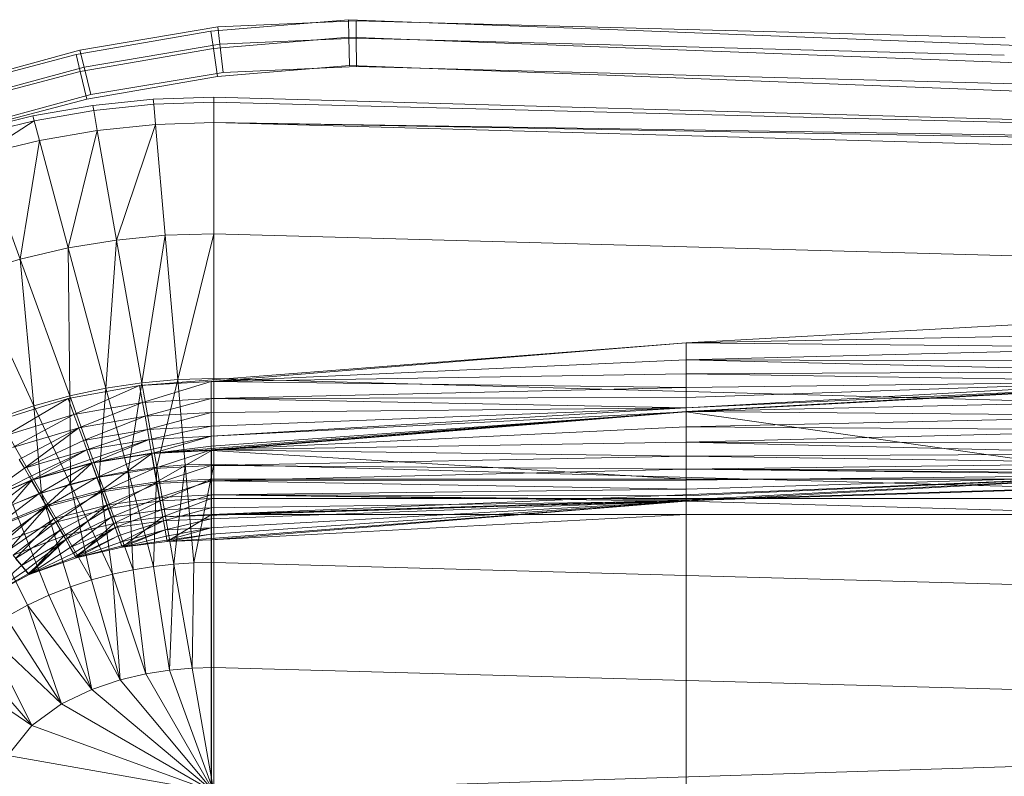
# Model space of a CAD drawing. Header units: metres. Extents: x 391.1 to 427.5, y 12.8 to 28.4.
# Tile 114 of 149: x 406.619 to 406.857, y 26.456 to 26.639. Entities that reach past the tile are written whole.
import ezdxf

# ---------------------------------------------------------------- set-up
doc = ezdxf.new("R2010")
doc.units = ezdxf.units.M
doc.layers.add('A-DETL-____-MBND', color=7, linetype='Continuous', lineweight=18)

# ---------------------------------------------------------------- blocks, each defined once
blk = doc.blocks.new('Family - Inodor PA-152140-03_TEL_P0A')
at = {"layer": 'A-DETL-____-MBND', "color": 253, "true_color": 0xaaaaaa}
for p, q in [((0.2158, 0.38396), (0.24905, 0.38674)), ((0.2158, 0.38396), (0.24905, 0.38674)), ((0.25093, 0.38648), (0.21744, 0.38501)), ((0.25093, 0.38648), (0.21744, 0.38501)), ((0.24905, 0.38674), (0.24916, 0.38251)), ((0.24916, 0.38251), (0.24905, 0.38674)), ((0.24905, 0.38674), (0.31422, 0.38426)), ((0.24905, 0.38674), (0.31422, 0.38426)), ((0.40793, 0.38234), (0.25093, 0.38648)), ((0.25093, 0.38648), (0.25097, 0.38225)), ((0.40793, 0.38234), (0.25093, 0.38648)), ((0.25097, 0.38225), (0.25093, 0.38648)), ((0.18317, 0.37834), (0.2158, 0.38396)), ((0.18317, 0.37834), (0.2158, 0.38396)), ((0.21744, 0.38501), (0.18411, 0.3794)), ((0.21744, 0.38501), (0.18411, 0.3794)), ((0.2158, 0.38396), (0.2164, 0.37977)), ((0.2164, 0.37977), (0.2158, 0.38396)), ((0.21744, 0.38501), (0.21793, 0.3808)), ((0.21793, 0.3808), (0.21744, 0.38501)), ((0.31422, 0.38426), (0.50472, 0.37687)), ((0.31422, 0.38426), (0.50472, 0.37687)), ((0.2164, 0.37977), (0.24916, 0.38251)), ((0.2164, 0.37977), (0.24916, 0.38251)), ((0.25097, 0.38225), (0.21793, 0.3808)), ((0.25097, 0.38225), (0.21793, 0.3808)), ((0.24916, 0.38251), (0.24933, 0.37566)), ((0.24933, 0.37566), (0.24916, 0.38251)), ((0.24916, 0.38251), (0.31404, 0.38004)), ((0.24916, 0.38251), (0.31404, 0.38004)), ((0.40776, 0.37812), (0.25097, 0.38225)), ((0.25097, 0.38225), (0.25103, 0.37541)), ((0.40776, 0.37812), (0.25097, 0.38225)), ((0.25103, 0.37541), (0.25097, 0.38225)), ((0.18411, 0.3794), (0.15186, 0.3706)), ((0.18411, 0.3794), (0.15186, 0.3706)), ((0.18411, 0.3794), (0.18512, 0.37527)), ((0.18512, 0.37527), (0.18411, 0.3794)), ((0.18417, 0.37421), (0.2164, 0.37977)), ((0.18417, 0.37421), (0.2164, 0.37977)), ((0.21793, 0.3808), (0.18512, 0.37527)), ((0.21793, 0.3808), (0.18512, 0.37527)), ((0.2164, 0.37977), (0.21736, 0.37298)), ((0.21736, 0.37298), (0.2164, 0.37977)), ((0.21793, 0.3808), (0.21873, 0.37399)), ((0.21873, 0.37399), (0.21793, 0.3808)), ((0.31404, 0.38004), (0.50425, 0.37265)), ((0.31404, 0.38004), (0.50425, 0.37265)), ((0.15122, 0.3699), (0.18317, 0.37834)), ((0.15122, 0.3699), (0.18317, 0.37834)), ((0.18317, 0.37834), (0.18417, 0.37421)), ((0.18417, 0.37421), (0.18317, 0.37834)), ((0.15261, 0.36588), (0.18417, 0.37421)), ((0.15261, 0.36588), (0.18417, 0.37421)), ((0.18512, 0.37527), (0.15326, 0.36659)), ((0.18512, 0.37527), (0.15326, 0.36659)), ((0.18417, 0.37421), (0.18578, 0.36754)), ((0.18578, 0.36754), (0.18417, 0.37421)), ((0.18512, 0.37527), (0.18674, 0.3686)), ((0.18674, 0.3686), (0.18512, 0.37527)), ((0.24933, 0.37566), (0.21736, 0.37298)), ((0.24933, 0.37566), (0.21736, 0.37298)), ((0.21736, 0.37298), (0.24933, 0.37566)), ((0.24933, 0.37566), (0.21736, 0.37298)), ((0.25103, 0.37541), (0.21873, 0.37399)), ((0.25103, 0.37541), (0.21873, 0.37399)), ((0.31375, 0.3732), (0.24933, 0.37566)), ((0.31375, 0.3732), (0.24933, 0.37566)), ((0.24933, 0.37566), (0.31375, 0.3732)), ((0.31375, 0.3732), (0.24933, 0.37566)), ((0.40749, 0.37128), (0.25103, 0.37541)), ((0.40749, 0.37128), (0.25103, 0.37541)), ((0.21736, 0.37298), (0.18578, 0.36754)), ((0.21736, 0.37298), (0.18578, 0.36754)), ((0.18578, 0.36754), (0.21736, 0.37298)), ((0.21736, 0.37298), (0.18578, 0.36754)), ((0.21873, 0.37399), (0.18674, 0.3686)), ((0.21873, 0.37399), (0.18674, 0.3686)), ((0.5035, 0.36584), (0.31375, 0.3732)), ((0.5035, 0.36584), (0.31375, 0.3732)), ((0.31375, 0.3732), (0.5035, 0.36584)), ((0.5035, 0.36584), (0.31375, 0.3732)), ((0.72691, 0.36417), (0.40749, 0.37128)), ((0.72691, 0.36417), (0.40749, 0.37128)), ((0.18578, 0.36754), (0.15485, 0.35938)), ((0.18578, 0.36754), (0.15485, 0.35938)), ((0.15485, 0.35938), (0.18578, 0.36754)), ((0.18578, 0.36754), (0.15485, 0.35938)), ((0.18674, 0.3686), (0.15553, 0.36009)), ((0.18674, 0.3686), (0.15553, 0.36009)), ((0.18724, 0.36596), (0.20186, 0.36747)), ((0.20186, 0.36747), (0.21652, 0.36797)), ((0.20196, 0.36629), (0.20186, 0.36747)), ((0.21652, 0.36797), (0.21652, 0.36678)), ((0.21652, 0.36797), (0.7262, 0.35389)), ((0.1727, 0.36344), (0.18724, 0.36596)), ((0.18745, 0.36479), (0.17301, 0.36229)), ((0.18745, 0.36479), (0.18724, 0.36596)), ((0.20196, 0.36629), (0.18745, 0.36479)), ((0.1883, 0.35992), (0.18745, 0.36479)), ((0.21652, 0.36678), (0.20196, 0.36629)), ((0.20239, 0.36136), (0.20196, 0.36629)), ((0.7262, 0.35389), (0.21652, 0.36678)), ((0.21652, 0.36678), (0.21652, 0.36184)), ((0.1583, 0.35988), (0.1727, 0.36344)), ((0.17301, 0.36229), (0.1587, 0.35877)), ((0.17301, 0.36229), (0.16039, 0.35412)), ((0.17301, 0.36229), (0.1727, 0.36344)), ((0.17429, 0.35751), (0.17301, 0.36229)), ((0.1883, 0.35992), (0.17429, 0.35751)), ((0.1883, 0.35992), (0.18126, 0.3315)), ((0.20239, 0.36136), (0.1883, 0.35992)), ((0.19298, 0.33342), (0.1883, 0.35992)), ((0.20239, 0.36136), (0.19298, 0.33342)), ((0.21652, 0.36184), (0.20239, 0.36136)), ((0.20474, 0.33457), (0.20239, 0.36136)), ((0.7262, 0.35389), (0.21652, 0.36184)), ((0.7262, 0.35271), (0.21652, 0.36184)), ((0.7262, 0.34776), (0.21652, 0.36184)), ((0.21652, 0.33495), (0.21652, 0.36184)), ((0.17429, 0.35751), (0.16039, 0.35412)), ((0.17429, 0.35751), (0.16961, 0.32879)), ((0.18126, 0.3315), (0.17429, 0.35751)), ((0.16961, 0.32879), (0.16039, 0.35412)), ((0.20474, 0.33457), (0.19298, 0.33342)), ((0.20474, 0.33457), (0.19907, 0.29889)), ((0.21652, 0.33495), (0.20474, 0.33457)), ((0.20779, 0.29966), (0.20474, 0.33457)), ((0.21652, 0.33495), (0.20779, 0.29966)), ((0.7262, 0.32087), (0.21652, 0.33495)), ((0.21652, 0.29991), (0.21652, 0.33495)), ((0.18126, 0.3315), (0.16961, 0.32879)), ((0.19298, 0.33342), (0.18126, 0.3315)), ((0.19035, 0.29759), (0.18126, 0.3315)), ((0.18126, 0.3315), (0.18164, 0.29575)), ((0.19298, 0.33342), (0.19035, 0.29759)), ((0.19907, 0.29889), (0.19298, 0.33342)), ((0.16961, 0.32879), (0.15807, 0.32526)), ((0.18164, 0.29575), (0.16961, 0.32879)), ((0.16961, 0.32879), (0.17296, 0.29333)), ((0.17296, 0.29333), (0.15807, 0.32526)), ((0.44565, 0.31489), (0.33076, 0.30854)), ((0.44566, 0.31079), (0.33076, 0.30854)), ((0.44566, 0.31079), (0.33076, 0.30854)), ((0.33076, 0.30854), (0.19854, 0.29818)), ((0.33076, 0.30854), (0.21587, 0.2992)), ((0.33076, 0.30854), (0.21587, 0.2992)), ((0.44566, 0.30737), (0.33076, 0.30854)), ((0.33076, 0.30854), (0.44566, 0.30737)), ((0.33076, 0.30854), (0.33077, 0.30444)), ((0.33076, 0.30854), (0.33077, 0.30444)), ((0.44566, 0.30737), (0.33077, 0.30444)), ((0.44566, 0.30737), (0.33077, 0.30444)), ((0.33077, 0.30444), (0.21587, 0.2992)), ((0.33077, 0.30444), (0.21587, 0.2992)), ((0.44566, 0.30409), (0.33077, 0.30444)), ((0.33077, 0.30444), (0.44566, 0.30409)), ((0.33077, 0.30444), (0.44566, 0.30165)), ((0.33077, 0.30444), (0.44566, 0.30165)), ((0.33077, 0.30444), (0.33077, 0.30102)), ((0.33077, 0.30444), (0.33077, 0.30102)), ((0.33077, 0.30102), (0.21587, 0.2992)), ((0.33077, 0.30102), (0.21587, 0.2992)), ((0.44566, 0.30165), (0.33077, 0.30102)), ((0.44566, 0.30165), (0.33077, 0.30102)), ((0.44566, 0.2992), (0.33077, 0.30102)), ((0.33077, 0.30102), (0.44566, 0.2992)), ((0.33077, 0.30102), (0.33077, 0.29774)), ((0.33077, 0.30102), (0.33077, 0.29774)), ((0.19854, 0.29818), (0.18124, 0.29507)), ((0.19854, 0.29818), (0.18265, 0.29122)), ((0.19854, 0.29818), (0.18265, 0.29122)), ((0.19907, 0.29889), (0.19035, 0.29759)), ((0.19907, 0.29889), (0.19574, 0.27748)), ((0.21587, 0.2992), (0.19854, 0.29818)), ((0.21587, 0.2992), (0.19854, 0.29818)), ((0.19926, 0.29414), (0.19854, 0.29818)), ((0.19854, 0.29818), (0.19926, 0.29414)), ((0.20779, 0.29966), (0.19907, 0.29889)), ((0.20268, 0.27842), (0.19907, 0.29889)), ((0.21587, 0.2992), (0.19926, 0.29414)), ((0.21587, 0.2992), (0.19926, 0.29414)), ((0.20779, 0.29966), (0.20268, 0.27842)), ((0.21652, 0.29991), (0.20779, 0.29966)), ((0.2096, 0.27898), (0.20779, 0.29966)), ((0.33077, 0.29774), (0.21587, 0.2992)), ((0.21587, 0.2992), (0.33077, 0.29774)), ((0.21587, 0.2992), (0.21587, 0.2951)), ((0.21587, 0.2992), (0.21587, 0.2951)), ((0.7262, 0.28584), (0.21652, 0.29991)), ((0.21652, 0.27916), (0.21652, 0.29991)), ((0.44566, 0.2992), (0.33077, 0.29774)), ((0.44566, 0.2992), (0.33077, 0.29285)), ((0.44566, 0.2992), (0.33077, 0.29531)), ((0.44566, 0.2992), (0.33077, 0.29774)), ((0.44566, 0.2992), (0.33077, 0.29285)), ((0.44566, 0.2992), (0.33077, 0.29531)), ((0.44572, 0.2982), (0.33077, 0.29285)), ((0.44572, 0.2982), (0.33077, 0.29285)), ((0.44571, 0.29829), (0.33082, 0.29195)), ((0.44572, 0.2982), (0.33082, 0.29185)), ((0.44572, 0.2982), (0.33082, 0.29185)), ((0.18164, 0.29575), (0.17296, 0.29333)), ((0.19035, 0.29759), (0.18164, 0.29575)), ((0.18878, 0.27613), (0.18164, 0.29575)), ((0.18164, 0.29575), (0.1818, 0.27436)), ((0.19035, 0.29759), (0.18878, 0.27613)), ((0.19574, 0.27748), (0.19035, 0.29759)), ((0.33077, 0.29774), (0.21587, 0.2951)), ((0.33077, 0.29774), (0.21587, 0.2951)), ((0.33077, 0.29531), (0.33077, 0.29774)), ((0.33077, 0.29774), (0.33077, 0.29531)), ((0.18124, 0.29507), (0.16404, 0.28969)), ((0.17296, 0.29333), (0.16433, 0.29031)), ((0.18124, 0.29507), (0.16609, 0.28614)), ((0.18124, 0.29507), (0.16609, 0.28614)), ((0.1818, 0.27436), (0.17296, 0.29333)), ((0.17296, 0.29333), (0.17482, 0.27214)), ((0.18265, 0.29122), (0.18124, 0.29507)), ((0.18124, 0.29507), (0.18265, 0.29122)), ((0.19926, 0.29414), (0.18265, 0.29122)), ((0.19926, 0.29414), (0.18265, 0.29122)), ((0.19926, 0.29414), (0.18381, 0.28801)), ((0.19926, 0.29414), (0.18381, 0.28801)), ((0.21587, 0.2951), (0.19926, 0.29414)), ((0.21587, 0.2951), (0.19926, 0.29414)), ((0.19985, 0.29078), (0.19926, 0.29414)), ((0.19926, 0.29414), (0.19985, 0.29078)), ((0.21587, 0.2951), (0.19985, 0.29078)), ((0.21587, 0.2951), (0.19985, 0.29078)), ((0.33077, 0.29531), (0.21587, 0.2951)), ((0.33077, 0.29531), (0.21587, 0.2951)), ((0.33077, 0.29285), (0.21587, 0.2951)), ((0.21587, 0.2951), (0.33077, 0.29285)), ((0.21587, 0.2951), (0.21587, 0.29168)), ((0.21587, 0.2951), (0.21587, 0.29168)), ((0.33077, 0.29285), (0.33077, 0.29531)), ((0.33077, 0.29531), (0.33077, 0.29285)), ((0.44571, 0.29452), (0.33082, 0.29195)), ((0.44571, 0.29452), (0.33082, 0.29195)), ((0.18265, 0.29122), (0.16609, 0.28614)), ((0.18265, 0.29122), (0.16609, 0.28614)), ((0.18265, 0.29122), (0.1678, 0.28318)), ((0.18265, 0.29122), (0.1678, 0.28318)), ((0.18381, 0.28801), (0.18265, 0.29122)), ((0.18265, 0.29122), (0.18381, 0.28801)), ((0.19985, 0.29078), (0.18381, 0.28801)), ((0.19985, 0.29078), (0.18381, 0.28801)), ((0.19985, 0.29078), (0.18494, 0.28492)), ((0.19985, 0.29078), (0.18494, 0.28492)), ((0.21587, 0.29168), (0.19985, 0.29078)), ((0.21587, 0.29168), (0.19985, 0.29078)), ((0.20042, 0.28755), (0.19985, 0.29078)), ((0.19985, 0.29078), (0.20042, 0.28755)), ((0.21587, 0.29168), (0.20042, 0.28755)), ((0.21587, 0.29168), (0.20042, 0.28755)), ((0.33082, 0.29195), (0.20142, 0.28184)), ((0.33077, 0.29285), (0.21587, 0.29168)), ((0.33077, 0.29285), (0.21587, 0.28596)), ((0.33077, 0.29285), (0.21587, 0.2884)), ((0.33077, 0.29285), (0.21587, 0.29168)), ((0.33077, 0.29285), (0.21587, 0.28596)), ((0.33077, 0.29285), (0.21587, 0.2884)), ((0.33082, 0.29195), (0.21587, 0.28261)), ((0.33082, 0.29195), (0.21587, 0.28261)), ((0.33082, 0.29185), (0.21587, 0.28596)), ((0.33082, 0.29185), (0.21587, 0.28351)), ((0.33082, 0.29185), (0.21587, 0.28596)), ((0.33082, 0.29185), (0.21587, 0.28351)), ((0.21587, 0.2884), (0.21587, 0.29168)), ((0.21587, 0.29168), (0.21587, 0.2884)), ((0.33082, 0.29185), (0.21593, 0.28251)), ((0.33082, 0.29185), (0.21593, 0.28251)), ((0.33082, 0.29185), (0.33077, 0.29285)), ((0.33077, 0.29285), (0.33082, 0.29185)), ((0.44571, 0.29086), (0.33082, 0.29195)), ((0.33082, 0.29195), (0.44571, 0.29086)), ((0.33082, 0.29195), (0.33082, 0.28818)), ((0.33082, 0.29195), (0.33082, 0.28818)), ((0.44571, 0.27553), (0.33082, 0.29185)), ((0.33082, 0.29185), (0.33082, 0.27553)), ((0.33082, 0.29185), (0.44571, 0.27553)), ((0.33082, 0.29185), (0.33082, 0.27553)), ((0.44571, 0.29086), (0.33082, 0.28818)), ((0.44571, 0.29086), (0.33082, 0.28818)), ((0.17482, 0.27214), (0.16433, 0.29031)), ((0.21587, 0.2884), (0.20042, 0.28755)), ((0.21587, 0.2884), (0.20042, 0.28755)), ((0.21587, 0.2884), (0.20085, 0.28515)), ((0.21587, 0.2884), (0.20085, 0.28515)), ((0.21587, 0.28596), (0.21587, 0.2884)), ((0.21587, 0.2884), (0.21587, 0.28596)), ((0.18381, 0.28801), (0.1678, 0.28318)), ((0.18381, 0.28801), (0.1678, 0.28318)), ((0.18381, 0.28801), (0.16944, 0.28034)), ((0.18381, 0.28801), (0.16944, 0.28034)), ((0.18381, 0.28801), (0.17066, 0.27823)), ((0.18381, 0.28801), (0.17066, 0.27823)), ((0.18494, 0.28492), (0.18381, 0.28801)), ((0.18381, 0.28801), (0.18494, 0.28492)), ((0.20042, 0.28755), (0.18494, 0.28492)), ((0.20042, 0.28755), (0.18494, 0.28492)), ((0.20042, 0.28755), (0.18577, 0.28263)), ((0.20042, 0.28755), (0.18577, 0.28263)), ((0.20085, 0.28515), (0.20042, 0.28755)), ((0.20042, 0.28755), (0.20085, 0.28515)), ((0.21587, 0.28596), (0.20085, 0.28515)), ((0.21587, 0.28596), (0.20085, 0.28515)), ((0.21587, 0.28596), (0.20127, 0.28273)), ((0.21587, 0.28596), (0.20127, 0.28273)), ((0.21587, 0.28596), (0.2015, 0.28176)), ((0.21587, 0.28596), (0.2015, 0.28176)), ((0.33082, 0.28818), (0.21587, 0.28261)), ((0.33082, 0.28818), (0.21587, 0.28261)), ((0.21587, 0.28351), (0.21587, 0.28596)), ((0.21587, 0.28596), (0.21587, 0.28351)), ((0.44571, 0.28743), (0.33082, 0.28818)), ((0.33082, 0.28818), (0.44571, 0.28743)), ((0.33082, 0.28818), (0.33082, 0.28452)), ((0.33082, 0.28818), (0.33082, 0.28452)), ((0.44571, 0.28743), (0.33082, 0.28452)), ((0.44571, 0.28743), (0.33082, 0.28452)), ((0.18494, 0.28492), (0.17066, 0.27823)), ((0.18494, 0.28492), (0.17066, 0.27823)), ((0.18577, 0.28263), (0.18494, 0.28492)), ((0.18494, 0.28492), (0.18577, 0.28263)), ((0.20085, 0.28515), (0.18577, 0.28263)), ((0.20085, 0.28515), (0.18577, 0.28263)), ((0.20085, 0.28515), (0.18661, 0.28033)), ((0.20085, 0.28515), (0.18661, 0.28033)), ((0.20085, 0.28515), (0.187, 0.27941)), ((0.20085, 0.28515), (0.187, 0.27941)), ((0.20127, 0.28273), (0.20085, 0.28515)), ((0.20085, 0.28515), (0.20127, 0.28273)), ((0.21587, 0.28351), (0.2015, 0.28176)), ((0.21587, 0.28351), (0.2015, 0.28176)), ((0.33082, 0.28452), (0.21587, 0.28261)), ((0.33082, 0.28452), (0.21587, 0.28261)), ((0.21593, 0.28251), (0.21587, 0.28351)), ((0.21587, 0.28351), (0.21593, 0.28251)), ((0.44571, 0.28433), (0.33082, 0.28452)), ((0.33082, 0.28452), (0.44571, 0.28433)), ((0.33082, 0.28452), (0.44571, 0.28165)), ((0.33082, 0.28452), (0.33082, 0.28109)), ((0.33082, 0.28452), (0.44571, 0.28165)), ((0.33082, 0.28452), (0.33082, 0.28109)), ((0.18577, 0.28263), (0.17066, 0.27823)), ((0.18577, 0.28263), (0.17066, 0.27823)), ((0.18577, 0.28263), (0.17189, 0.27611)), ((0.18577, 0.28263), (0.17189, 0.27611)), ((0.18577, 0.28263), (0.17243, 0.27527)), ((0.18577, 0.28263), (0.17243, 0.27527)), ((0.18661, 0.28033), (0.18577, 0.28263)), ((0.18577, 0.28263), (0.18661, 0.28033)), ((0.20142, 0.28184), (0.18691, 0.27948)), ((0.20127, 0.28273), (0.187, 0.27941)), ((0.20127, 0.28273), (0.187, 0.27941)), ((0.2015, 0.28176), (0.187, 0.27941)), ((0.2015, 0.28176), (0.187, 0.27941)), ((0.20142, 0.28184), (0.1882, 0.27593)), ((0.20142, 0.28184), (0.1882, 0.27593)), ((0.2015, 0.28176), (0.18939, 0.27285)), ((0.2015, 0.28176), (0.18939, 0.27285)), ((0.2015, 0.28176), (0.20127, 0.28273)), ((0.20127, 0.28273), (0.2015, 0.28176)), ((0.21587, 0.28261), (0.20142, 0.28184)), ((0.21587, 0.28261), (0.20142, 0.28184)), ((0.20208, 0.27813), (0.20142, 0.28184)), ((0.20142, 0.28184), (0.20208, 0.27813)), ((0.21593, 0.28251), (0.2015, 0.28176)), ((0.21593, 0.28251), (0.2015, 0.28176)), ((0.20271, 0.27488), (0.2015, 0.28176)), ((0.2015, 0.28176), (0.20271, 0.27488)), ((0.21587, 0.28261), (0.20208, 0.27813)), ((0.21587, 0.28261), (0.20208, 0.27813)), ((0.21593, 0.28251), (0.20271, 0.27488)), ((0.21593, 0.28251), (0.20271, 0.27488)), ((0.7256, 0.28259), (0.2042, 0.26645)), ((0.33082, 0.28109), (0.21587, 0.28261)), ((0.21587, 0.28261), (0.33082, 0.28109)), ((0.21587, 0.28261), (0.21587, 0.27883)), ((0.21587, 0.28261), (0.21587, 0.27883)), ((0.7256, 0.28259), (0.21593, 0.26697)), ((0.7256, 0.28259), (0.21593, 0.26697)), ((0.33082, 0.27553), (0.21593, 0.28251)), ((0.21593, 0.28251), (0.33082, 0.27553)), ((0.21593, 0.28251), (0.21593, 0.27553)), ((0.21593, 0.28251), (0.21593, 0.27553)), ((0.44571, 0.28165), (0.33082, 0.28109)), ((0.44571, 0.28165), (0.33082, 0.28109)), ((0.17066, 0.27823), (0.16944, 0.28034)), ((0.16944, 0.28034), (0.17066, 0.27823)), ((0.18691, 0.27948), (0.17234, 0.27532)), ((0.18661, 0.28033), (0.17243, 0.27527)), ((0.18661, 0.28033), (0.17243, 0.27527)), ((0.187, 0.27941), (0.17243, 0.27527)), ((0.187, 0.27941), (0.17243, 0.27527)), ((0.18691, 0.27948), (0.17422, 0.27206)), ((0.18691, 0.27948), (0.17422, 0.27206)), ((0.187, 0.27941), (0.17592, 0.26923)), ((0.187, 0.27941), (0.17592, 0.26923)), ((0.187, 0.27941), (0.18661, 0.28033)), ((0.18661, 0.28033), (0.187, 0.27941)), ((0.1882, 0.27593), (0.18691, 0.27948)), ((0.18691, 0.27948), (0.1882, 0.27593)), ((0.18939, 0.27285), (0.187, 0.27941)), ((0.187, 0.27941), (0.18939, 0.27285)), ((0.21587, 0.27883), (0.20208, 0.27813)), ((0.21587, 0.27883), (0.20208, 0.27813)), ((0.2096, 0.27898), (0.20268, 0.27842)), ((0.21587, 0.27883), (0.20272, 0.27452)), ((0.21587, 0.27883), (0.20272, 0.27452)), ((0.2096, 0.27898), (0.20681, 0.25495)), ((0.21652, 0.27916), (0.2096, 0.27898)), ((0.21167, 0.25528), (0.2096, 0.27898)), ((0.21652, 0.27916), (0.21167, 0.25528)), ((0.33082, 0.28109), (0.21587, 0.27883)), ((0.33082, 0.28109), (0.21587, 0.27883)), ((0.33082, 0.27799), (0.21587, 0.27883)), ((0.21587, 0.27883), (0.33082, 0.27799)), ((0.21587, 0.27883), (0.21587, 0.27518)), ((0.21587, 0.27883), (0.21587, 0.27518)), ((0.7262, 0.26508), (0.21652, 0.27916)), ((0.21652, 0.25539), (0.21652, 0.27916)), ((0.44571, 0.27948), (0.33082, 0.28109)), ((0.33082, 0.28109), (0.44571, 0.27948)), ((0.33082, 0.28109), (0.33082, 0.27799)), ((0.33082, 0.28109), (0.33082, 0.27799)), ((0.44571, 0.27948), (0.33082, 0.27799)), ((0.44571, 0.27948), (0.33082, 0.27799)), ((0.17066, 0.27823), (0.15796, 0.26903)), ((0.17066, 0.27823), (0.15796, 0.26903)), ((0.17189, 0.27611), (0.17066, 0.27823)), ((0.17066, 0.27823), (0.17189, 0.27611)), ((0.20208, 0.27813), (0.1882, 0.27593)), ((0.20208, 0.27813), (0.1882, 0.27593)), ((0.19574, 0.27748), (0.18878, 0.27613)), ((0.20208, 0.27813), (0.18945, 0.2725)), ((0.20208, 0.27813), (0.18945, 0.2725)), ((0.20268, 0.27842), (0.19574, 0.27748)), ((0.20192, 0.2544), (0.19574, 0.27748)), ((0.19574, 0.27748), (0.19698, 0.2536)), ((0.20268, 0.27842), (0.20192, 0.2544)), ((0.20272, 0.27452), (0.20208, 0.27813)), ((0.20208, 0.27813), (0.20272, 0.27452)), ((0.20681, 0.25495), (0.20268, 0.27842)), ((0.33082, 0.27799), (0.21587, 0.27518)), ((0.33082, 0.27799), (0.21587, 0.27518)), ((0.44571, 0.27659), (0.21593, 0.26697)), ((0.44571, 0.27659), (0.21593, 0.26697)), ((0.44571, 0.27788), (0.33082, 0.27799)), ((0.33082, 0.27799), (0.44571, 0.27788)), ((0.33082, 0.27799), (0.44571, 0.2769)), ((0.33082, 0.27799), (0.44571, 0.2769)), ((0.33082, 0.27799), (0.44571, 0.27659)), ((0.33082, 0.27799), (0.44571, 0.27659)), ((0.33082, 0.27799), (0.33082, 0.27531)), ((0.33082, 0.27799), (0.33082, 0.27531)), ((0.44571, 0.27659), (0.33082, 0.27024)), ((0.44571, 0.27659), (0.33082, 0.27531)), ((0.44571, 0.27659), (0.33082, 0.27314)), ((0.44571, 0.27659), (0.33082, 0.27531)), ((0.44571, 0.27659), (0.33082, 0.27154)), ((0.44571, 0.27659), (0.33082, 0.27314)), ((0.44571, 0.27659), (0.33082, 0.27056)), ((0.44571, 0.27659), (0.33082, 0.27154)), ((0.44571, 0.27659), (0.33082, 0.27024)), ((0.44571, 0.27659), (0.33082, 0.27056)), ((0.44571, 0.27659), (0.33082, 0.27024)), ((0.44571, 0.27659), (0.33082, 0.27024)), ((0.17234, 0.27532), (0.15785, 0.26907)), ((0.17189, 0.27611), (0.15796, 0.26903)), ((0.17189, 0.27611), (0.15796, 0.26903)), ((0.17243, 0.27527), (0.15796, 0.26903)), ((0.17243, 0.27527), (0.15796, 0.26903)), ((0.17234, 0.27532), (0.16028, 0.26618)), ((0.17234, 0.27532), (0.16028, 0.26618)), ((0.17243, 0.27527), (0.16244, 0.26369)), ((0.17243, 0.27527), (0.16244, 0.26369)), ((0.17243, 0.27527), (0.17189, 0.27611)), ((0.17189, 0.27611), (0.17243, 0.27527)), ((0.17422, 0.27206), (0.17234, 0.27532)), ((0.17234, 0.27532), (0.17422, 0.27206)), ((0.17592, 0.26923), (0.17243, 0.27527)), ((0.17243, 0.27527), (0.17592, 0.26923)), ((0.1882, 0.27593), (0.17422, 0.27206)), ((0.1882, 0.27593), (0.17422, 0.27206)), ((0.1818, 0.27436), (0.17482, 0.27214)), ((0.1882, 0.27593), (0.17605, 0.26889)), ((0.1882, 0.27593), (0.17605, 0.26889)), ((0.18878, 0.27613), (0.1818, 0.27436)), ((0.19198, 0.25254), (0.1818, 0.27436)), ((0.1818, 0.27436), (0.18692, 0.25119)), ((0.18945, 0.2725), (0.1882, 0.27593)), ((0.1882, 0.27593), (0.18945, 0.2725)), ((0.19698, 0.2536), (0.18878, 0.27613)), ((0.18878, 0.27613), (0.19198, 0.25254)), ((0.20271, 0.27488), (0.18939, 0.27285)), ((0.20271, 0.27488), (0.18939, 0.27285)), ((0.20272, 0.27452), (0.18945, 0.2725)), ((0.20272, 0.27452), (0.18945, 0.2725)), ((0.20272, 0.27452), (0.19063, 0.26927)), ((0.20272, 0.27452), (0.19063, 0.26927)), ((0.20271, 0.27488), (0.19099, 0.26846)), ((0.20271, 0.27488), (0.19099, 0.26846)), ((0.21593, 0.27553), (0.20271, 0.27488)), ((0.21593, 0.27553), (0.20271, 0.27488)), ((0.20352, 0.27028), (0.20271, 0.27488)), ((0.20271, 0.27488), (0.20352, 0.27028)), ((0.21587, 0.27518), (0.20272, 0.27452)), ((0.21587, 0.27518), (0.20272, 0.27452)), ((0.20331, 0.27114), (0.20272, 0.27452)), ((0.20272, 0.27452), (0.20331, 0.27114)), ((0.21587, 0.27518), (0.20331, 0.27114)), ((0.21587, 0.27518), (0.20331, 0.27114)), ((0.21593, 0.27553), (0.20352, 0.27028)), ((0.21593, 0.27553), (0.20352, 0.27028)), ((0.33082, 0.27531), (0.21587, 0.27518)), ((0.33082, 0.27531), (0.21587, 0.27518)), ((0.33082, 0.27314), (0.21587, 0.27518)), ((0.21587, 0.27518), (0.33082, 0.27314)), ((0.21587, 0.27518), (0.21587, 0.27175)), ((0.21587, 0.27518), (0.21587, 0.27175)), ((0.33082, 0.27553), (0.21593, 0.27553)), ((0.33082, 0.27553), (0.21593, 0.27553)), ((0.21593, 0.27553), (0.21593, 0.27086)), ((0.21593, 0.27553), (0.21593, 0.27086)), ((0.44571, 0.27553), (0.33082, 0.27553)), ((0.44571, 0.27553), (0.33082, 0.27553)), ((0.33082, 0.27553), (0.33082, 0.27086)), ((0.33082, 0.27553), (0.33082, 0.27086)), ((0.33082, 0.27314), (0.33082, 0.27531)), ((0.33082, 0.27531), (0.33082, 0.27314)), ((0.17422, 0.27206), (0.16028, 0.26618)), ((0.17422, 0.27206), (0.16028, 0.26618)), ((0.17422, 0.27206), (0.16263, 0.26338)), ((0.17422, 0.27206), (0.16263, 0.26338)), ((0.17482, 0.27214), (0.16785, 0.26942)), ((0.17605, 0.26889), (0.17422, 0.27206)), ((0.17422, 0.27206), (0.17605, 0.26889)), ((0.18692, 0.25119), (0.17482, 0.27214)), ((0.17482, 0.27214), (0.18179, 0.24951)), ((0.18939, 0.27285), (0.17592, 0.26923)), ((0.18939, 0.27285), (0.17592, 0.26923)), ((0.18945, 0.2725), (0.17605, 0.26889)), ((0.18945, 0.2725), (0.17605, 0.26889)), ((0.18945, 0.2725), (0.17777, 0.26592)), ((0.18945, 0.2725), (0.17777, 0.26592)), ((0.18939, 0.27285), (0.17826, 0.26518)), ((0.18939, 0.27285), (0.17826, 0.26518)), ((0.19099, 0.26846), (0.18939, 0.27285)), ((0.18939, 0.27285), (0.19099, 0.26846)), ((0.19063, 0.26927), (0.18945, 0.2725)), ((0.18945, 0.2725), (0.19063, 0.26927)), ((0.21587, 0.27175), (0.20331, 0.27114)), ((0.21587, 0.27175), (0.20331, 0.27114)), ((0.21587, 0.27175), (0.20385, 0.26809)), ((0.21587, 0.27175), (0.20385, 0.26809)), ((0.33082, 0.27314), (0.21587, 0.27175)), ((0.33082, 0.27314), (0.21587, 0.27175)), ((0.33082, 0.27154), (0.21587, 0.27175)), ((0.21587, 0.27175), (0.33082, 0.27154)), ((0.21587, 0.27175), (0.33082, 0.27056)), ((0.21587, 0.27175), (0.33082, 0.27056)), ((0.21587, 0.27175), (0.33082, 0.27024)), ((0.21587, 0.27175), (0.33082, 0.27024)), ((0.21587, 0.27175), (0.21587, 0.26864)), ((0.21587, 0.27175), (0.21587, 0.26864)), ((0.33082, 0.27154), (0.33082, 0.27314)), ((0.33082, 0.27314), (0.33082, 0.27154)), ((0.17592, 0.26923), (0.16244, 0.26369)), ((0.17592, 0.26923), (0.16244, 0.26369)), ((0.17592, 0.26923), (0.16545, 0.26011)), ((0.17592, 0.26923), (0.16545, 0.26011)), ((0.16785, 0.26942), (0.17661, 0.24748)), ((0.17826, 0.26518), (0.17592, 0.26923)), ((0.17592, 0.26923), (0.17826, 0.26518)), ((0.19063, 0.26927), (0.17777, 0.26592)), ((0.19063, 0.26927), (0.17777, 0.26592)), ((0.19063, 0.26927), (0.17932, 0.26323)), ((0.19063, 0.26927), (0.17932, 0.26323)), ((0.19063, 0.26927), (0.18066, 0.26091)), ((0.19063, 0.26927), (0.18066, 0.26091)), ((0.20331, 0.27114), (0.19063, 0.26927)), ((0.20331, 0.27114), (0.19063, 0.26927)), ((0.19169, 0.26636), (0.19063, 0.26927)), ((0.19063, 0.26927), (0.19169, 0.26636)), ((0.20352, 0.27028), (0.19099, 0.26846)), ((0.20352, 0.27028), (0.19099, 0.26846)), ((0.20331, 0.27114), (0.19169, 0.26636)), ((0.20331, 0.27114), (0.19169, 0.26636)), ((0.20352, 0.27028), (0.19232, 0.2648)), ((0.20352, 0.27028), (0.19232, 0.2648)), ((0.20385, 0.26809), (0.20331, 0.27114)), ((0.20331, 0.27114), (0.20385, 0.26809)), ((0.21593, 0.27086), (0.20352, 0.27028)), ((0.21593, 0.27086), (0.20352, 0.27028)), ((0.2042, 0.26645), (0.20352, 0.27028)), ((0.20352, 0.27028), (0.2042, 0.26645)), ((0.21593, 0.27086), (0.2042, 0.26645)), ((0.21593, 0.27086), (0.2042, 0.26645)), ((0.33082, 0.27024), (0.21587, 0.2609)), ((0.33082, 0.27024), (0.21587, 0.2609)), ((0.33082, 0.27024), (0.21587, 0.26864)), ((0.33082, 0.27024), (0.21587, 0.26597)), ((0.33082, 0.27024), (0.21587, 0.26864)), ((0.33082, 0.27024), (0.21587, 0.2638)), ((0.33082, 0.27024), (0.21587, 0.26597)), ((0.33082, 0.27024), (0.21587, 0.2622)), ((0.33082, 0.27024), (0.21587, 0.2638)), ((0.33082, 0.27024), (0.21587, 0.26122)), ((0.33082, 0.27024), (0.21587, 0.2622)), ((0.33082, 0.27024), (0.21587, 0.2609)), ((0.33082, 0.27024), (0.21587, 0.26122)), ((0.33082, 0.27086), (0.21593, 0.27086)), ((0.33082, 0.27086), (0.21593, 0.27086)), ((0.21593, 0.26697), (0.21593, 0.27086)), ((0.21593, 0.27086), (0.21593, 0.26697)), ((0.33082, 0.27024), (0.21593, 0.26697)), ((0.33082, 0.27024), (0.21593, 0.26697)), ((0.33082, 0.27056), (0.33082, 0.27154)), ((0.33082, 0.27154), (0.33082, 0.27056)), ((0.44571, 0.27086), (0.33082, 0.27086)), ((0.44571, 0.27086), (0.33082, 0.27086)), ((0.33082, 0.26697), (0.33082, 0.27086)), ((0.33082, 0.27086), (0.33082, 0.26697)), ((0.33082, 0.27024), (0.33082, 0.27056)), ((0.33082, 0.27056), (0.33082, 0.27024)), ((0.33082, 0.26697), (0.33082, 0.27024)), ((0.44571, 0.26697), (0.33082, 0.27024)), ((0.44571, 0.26697), (0.33082, 0.27024)), ((0.17605, 0.26889), (0.16263, 0.26338)), ((0.17605, 0.26889), (0.16263, 0.26338)), ((0.17605, 0.26889), (0.16483, 0.26075)), ((0.17605, 0.26889), (0.16483, 0.26075)), ((0.17605, 0.26889), (0.16682, 0.25837)), ((0.17605, 0.26889), (0.16682, 0.25837)), ((0.17777, 0.26592), (0.17605, 0.26889)), ((0.17605, 0.26889), (0.17777, 0.26592)), ((0.19099, 0.26846), (0.17826, 0.26518)), ((0.19099, 0.26846), (0.17826, 0.26518)), ((0.19099, 0.26846), (0.18021, 0.26181)), ((0.19099, 0.26846), (0.18021, 0.26181)), ((0.19232, 0.2648), (0.19099, 0.26846)), ((0.19099, 0.26846), (0.19232, 0.2648)), ((0.20385, 0.26809), (0.19169, 0.26636)), ((0.20385, 0.26809), (0.19169, 0.26636)), ((0.20385, 0.26809), (0.1926, 0.26384)), ((0.20385, 0.26809), (0.1926, 0.26384)), ((0.21587, 0.26864), (0.20385, 0.26809)), ((0.21587, 0.26864), (0.20385, 0.26809)), ((0.20431, 0.26545), (0.20385, 0.26809)), ((0.20385, 0.26809), (0.20431, 0.26545)), ((0.21593, 0.26697), (0.2042, 0.26645)), ((0.21593, 0.26697), (0.2042, 0.26645)), ((0.21593, 0.26697), (0.2042, 0.26645)), ((0.21593, 0.26697), (0.2042, 0.26645)), ((0.21587, 0.26864), (0.20431, 0.26545)), ((0.21587, 0.26864), (0.20431, 0.26545)), ((0.21593, 0.26697), (0.20519, 0.26047)), ((0.21593, 0.26697), (0.20519, 0.26047)), ((0.21587, 0.26597), (0.21587, 0.26864)), ((0.21587, 0.26864), (0.21587, 0.26597)), ((0.33082, 0.26697), (0.21587, 0.2609)), ((0.21587, 0.2609), (0.21593, 0.26697)), ((0.21587, 0.2609), (0.33082, 0.26697)), ((0.33082, 0.26697), (0.21587, 0.2609)), ((0.21587, 0.2609), (0.21593, 0.26697)), ((0.21587, 0.2609), (0.33082, 0.26697)), ((0.21593, 0.26697), (0.21587, 0.2609)), ((0.21593, 0.26697), (0.33082, 0.26697)), ((0.21593, 0.26697), (0.33082, 0.26697)), ((0.33082, 0.26697), (0.21593, 0.26697)), ((0.21593, 0.13288), (0.21593, 0.26697)), ((0.21593, 0.26697), (0.21593, 0.13288)), ((0.33082, 0.26697), (0.21593, 0.26697)), ((0.33082, 0.26697), (0.21593, 0.26697)), ((0.33082, 0.26697), (0.44571, 0.26697)), ((0.44571, 0.26697), (0.33082, 0.26697)), ((0.33082, 0.26697), (0.33082, 0.13288)), ((0.33082, 0.26697), (0.33082, 0.13288)), ((0.44571, 0.26697), (0.33082, 0.26697)), ((0.44571, 0.26697), (0.33082, 0.26697)), ((0.33082, 0.26697), (0.33082, 0.13288)), ((0.33082, 0.26697), (0.33082, 0.13288)), ((0.16093, 0.26617), (0.1714, 0.24503)), ((0.17826, 0.26518), (0.16545, 0.26011)), ((0.17826, 0.26518), (0.16545, 0.26011)), ((0.17777, 0.26592), (0.16682, 0.25837)), ((0.17777, 0.26592), (0.16682, 0.25837)), ((0.17826, 0.26518), (0.16795, 0.25712)), ((0.17826, 0.26518), (0.16795, 0.25712)), ((0.17777, 0.26592), (0.16855, 0.25632)), ((0.17777, 0.26592), (0.16855, 0.25632)), ((0.17932, 0.26323), (0.17777, 0.26592)), ((0.17777, 0.26592), (0.17932, 0.26323)), ((0.18021, 0.26181), (0.17826, 0.26518)), ((0.17826, 0.26518), (0.18021, 0.26181)), ((0.19232, 0.2648), (0.18021, 0.26181)), ((0.19232, 0.2648), (0.18021, 0.26181)), ((0.19232, 0.2648), (0.18021, 0.26181)), ((0.19169, 0.26636), (0.18066, 0.26091)), ((0.19169, 0.26636), (0.18066, 0.26091)), ((0.19169, 0.26636), (0.18174, 0.25903)), ((0.19169, 0.26636), (0.18174, 0.25903)), ((0.19232, 0.2648), (0.18319, 0.25653)), ((0.19232, 0.2648), (0.18319, 0.25653)), ((0.1926, 0.26384), (0.19169, 0.26636)), ((0.19169, 0.26636), (0.1926, 0.26384)), ((0.2042, 0.26645), (0.19232, 0.2648)), ((0.2042, 0.26645), (0.19232, 0.2648)), ((0.2042, 0.26645), (0.19232, 0.2648)), ((0.19434, 0.25908), (0.19232, 0.2648)), ((0.19232, 0.2648), (0.19434, 0.25908)), ((0.20431, 0.26545), (0.1926, 0.26384)), ((0.20431, 0.26545), (0.1926, 0.26384)), ((0.20431, 0.26545), (0.19335, 0.2618)), ((0.20431, 0.26545), (0.19335, 0.2618)), ((0.20431, 0.26545), (0.19389, 0.2603)), ((0.20431, 0.26545), (0.19389, 0.2603)), ((0.2042, 0.26645), (0.19434, 0.25908)), ((0.2042, 0.26645), (0.19434, 0.25908)), ((0.20519, 0.26047), (0.2042, 0.26645)), ((0.2042, 0.26645), (0.20519, 0.26047)), ((0.21587, 0.26597), (0.20431, 0.26545)), ((0.21587, 0.26597), (0.20431, 0.26545)), ((0.20469, 0.26332), (0.20431, 0.26545)), ((0.20431, 0.26545), (0.20469, 0.26332)), ((0.21587, 0.26597), (0.20469, 0.26332)), ((0.21587, 0.26597), (0.20469, 0.26332)), ((0.21587, 0.2638), (0.21587, 0.26597)), ((0.21587, 0.26597), (0.21587, 0.2638)), ((0.17932, 0.26323), (0.16855, 0.25632)), ((0.17932, 0.26323), (0.16855, 0.25632)), ((0.17932, 0.26323), (0.16994, 0.25466)), ((0.17932, 0.26323), (0.16994, 0.25466)), ((0.18066, 0.26091), (0.17932, 0.26323)), ((0.17932, 0.26323), (0.18066, 0.26091)), ((0.1926, 0.26384), (0.18174, 0.25903)), ((0.1926, 0.26384), (0.18174, 0.25903)), ((0.1926, 0.26384), (0.18254, 0.25765)), ((0.1926, 0.26384), (0.18254, 0.25765)), ((0.1926, 0.26384), (0.18303, 0.2568)), ((0.1926, 0.26384), (0.18303, 0.2568)), ((0.19335, 0.2618), (0.1926, 0.26384)), ((0.1926, 0.26384), (0.19335, 0.2618)), ((0.20469, 0.26332), (0.19389, 0.2603)), ((0.20469, 0.26332), (0.19389, 0.2603)), ((0.20469, 0.26332), (0.19423, 0.25938)), ((0.20469, 0.26332), (0.19423, 0.25938)), ((0.20469, 0.26332), (0.19434, 0.25908)), ((0.20469, 0.26332), (0.19434, 0.25908)), ((0.21587, 0.2638), (0.20469, 0.26332)), ((0.21587, 0.2638), (0.20469, 0.26332)), ((0.20497, 0.26174), (0.20469, 0.26332)), ((0.20469, 0.26332), (0.20497, 0.26174)), ((0.21587, 0.2638), (0.20497, 0.26174)), ((0.21587, 0.2638), (0.20497, 0.26174)), ((0.21587, 0.2638), (0.20514, 0.26077)), ((0.21587, 0.2638), (0.20514, 0.26077)), ((0.21587, 0.2622), (0.20514, 0.26077)), ((0.21587, 0.2622), (0.20514, 0.26077)), ((0.21587, 0.2622), (0.20519, 0.26047)), ((0.21587, 0.2622), (0.20519, 0.26047)), ((0.21587, 0.2622), (0.21587, 0.2638)), ((0.21587, 0.2638), (0.21587, 0.2622)), ((0.21587, 0.26122), (0.21587, 0.2622)), ((0.21587, 0.2622), (0.21587, 0.26122)), ((0.18021, 0.26181), (0.16795, 0.25712)), ((0.18021, 0.26181), (0.16795, 0.25712)), ((0.18021, 0.26181), (0.16795, 0.25712)), ((0.18066, 0.26091), (0.16994, 0.25466)), ((0.18066, 0.26091), (0.16994, 0.25466)), ((0.18066, 0.26091), (0.17097, 0.25343)), ((0.18066, 0.26091), (0.17097, 0.25343)), ((0.18066, 0.26091), (0.1716, 0.25268)), ((0.18066, 0.26091), (0.1716, 0.25268)), ((0.18021, 0.26181), (0.1718, 0.25244)), ((0.18021, 0.26181), (0.1718, 0.25244)), ((0.18066, 0.26091), (0.1718, 0.25244)), ((0.18066, 0.26091), (0.1718, 0.25244)), ((0.18319, 0.25653), (0.18021, 0.26181)), ((0.18021, 0.26181), (0.18319, 0.25653)), ((0.18174, 0.25903), (0.18066, 0.26091)), ((0.18066, 0.26091), (0.18174, 0.25903)), ((0.19335, 0.2618), (0.18303, 0.2568)), ((0.19335, 0.2618), (0.18303, 0.2568)), ((0.19335, 0.2618), (0.18319, 0.25653)), ((0.19335, 0.2618), (0.18319, 0.25653)), ((0.19389, 0.2603), (0.18319, 0.25653)), ((0.19389, 0.2603), (0.18319, 0.25653)), ((0.19389, 0.2603), (0.19335, 0.2618)), ((0.19335, 0.2618), (0.19389, 0.2603)), ((0.19423, 0.25938), (0.19389, 0.2603)), ((0.19389, 0.2603), (0.19423, 0.25938)), ((0.20497, 0.26174), (0.19434, 0.25908)), ((0.20497, 0.26174), (0.19434, 0.25908)), ((0.20514, 0.26077), (0.19434, 0.25908)), ((0.20514, 0.26077), (0.19434, 0.25908)), ((0.19434, 0.25908), (0.20519, 0.26047)), ((0.20519, 0.26047), (0.19434, 0.25908)), ((0.20519, 0.26047), (0.19434, 0.25908)), ((0.20519, 0.26047), (0.19434, 0.25908)), ((0.20514, 0.26077), (0.20497, 0.26174)), ((0.20497, 0.26174), (0.20514, 0.26077)), ((0.20519, 0.26047), (0.20514, 0.26077)), ((0.20514, 0.26077), (0.20519, 0.26047)), ((0.21587, 0.26122), (0.20519, 0.26047)), ((0.21587, 0.26122), (0.20519, 0.26047)), ((0.21587, 0.2609), (0.20519, 0.26047)), ((0.21587, 0.2609), (0.20519, 0.26047)), ((0.21587, 0.2609), (0.20519, 0.26047)), ((0.21587, 0.2609), (0.20519, 0.26047)), ((0.21587, 0.2609), (0.21587, 0.26122)), ((0.21587, 0.26122), (0.21587, 0.2609)), ((0.21587, 0.2609), (0.21587, 0.13894)), ((0.21587, 0.2609), (0.21587, 0.13894)), ((0.18174, 0.25903), (0.1718, 0.25244)), ((0.18174, 0.25903), (0.1718, 0.25244)), ((0.18254, 0.25765), (0.1718, 0.25244)), ((0.18254, 0.25765), (0.1718, 0.25244)), ((0.18254, 0.25765), (0.18174, 0.25903)), ((0.18174, 0.25903), (0.18254, 0.25765)), ((0.18303, 0.2568), (0.18254, 0.25765)), ((0.18254, 0.25765), (0.18303, 0.2568)), ((0.19423, 0.25938), (0.18319, 0.25653)), ((0.19423, 0.25938), (0.18319, 0.25653)), ((0.18319, 0.25653), (0.19434, 0.25908)), ((0.19434, 0.25908), (0.18319, 0.25653)), ((0.19434, 0.25908), (0.18319, 0.25653)), ((0.19434, 0.25908), (0.18319, 0.25653)), ((0.19434, 0.25908), (0.19423, 0.25938)), ((0.19423, 0.25938), (0.19434, 0.25908)), ((0.1718, 0.25244), (0.16795, 0.25712)), ((0.16795, 0.25712), (0.1718, 0.25244)), ((0.16994, 0.25466), (0.16855, 0.25632)), ((0.16855, 0.25632), (0.16994, 0.25466)), ((0.18303, 0.2568), (0.1718, 0.25244)), ((0.18303, 0.2568), (0.1718, 0.25244)), ((0.1718, 0.25244), (0.18319, 0.25653)), ((0.18319, 0.25653), (0.1718, 0.25244)), ((0.18319, 0.25653), (0.1718, 0.25244)), ((0.18319, 0.25653), (0.1718, 0.25244)), ((0.18319, 0.25653), (0.18303, 0.2568)), ((0.18303, 0.2568), (0.18319, 0.25653)), ((0.20681, 0.25495), (0.20192, 0.2544)), ((0.20681, 0.25495), (0.20581, 0.22933)), ((0.21167, 0.25528), (0.20681, 0.25495)), ((0.21124, 0.22982), (0.20681, 0.25495)), ((0.21167, 0.25528), (0.21124, 0.22982)), ((0.21652, 0.25539), (0.21167, 0.25528)), ((0.7262, 0.24131), (0.21652, 0.25539)), ((0.21652, 0.25539), (0.21652, 0.22997)), ((0.16994, 0.25466), (0.16048, 0.2464)), ((0.16994, 0.25466), (0.16048, 0.2464)), ((0.17097, 0.25343), (0.16048, 0.2464)), ((0.17097, 0.25343), (0.16048, 0.2464)), ((0.1716, 0.25268), (0.16048, 0.2464)), ((0.1716, 0.25268), (0.16048, 0.2464)), ((0.17097, 0.25343), (0.16994, 0.25466)), ((0.16994, 0.25466), (0.17097, 0.25343)), ((0.1716, 0.25268), (0.17097, 0.25343)), ((0.17097, 0.25343), (0.1716, 0.25268)), ((0.1718, 0.25244), (0.1716, 0.25268)), ((0.1716, 0.25268), (0.1718, 0.25244)), ((0.19198, 0.25254), (0.18692, 0.25119)), ((0.19698, 0.2536), (0.19198, 0.25254)), ((0.20005, 0.22843), (0.19198, 0.25254)), ((0.19198, 0.25254), (0.19381, 0.22697)), ((0.20192, 0.2544), (0.19698, 0.2536)), ((0.19698, 0.2536), (0.20005, 0.22843)), ((0.20581, 0.22933), (0.20192, 0.2544)), ((0.16048, 0.2464), (0.1718, 0.25244)), ((0.1718, 0.25244), (0.16048, 0.2464)), ((0.1718, 0.25244), (0.16048, 0.2464)), ((0.1718, 0.25244), (0.16048, 0.2464)), ((0.18692, 0.25119), (0.18179, 0.24951)), ((0.19381, 0.22697), (0.18692, 0.25119)), ((0.18179, 0.24951), (0.17661, 0.24748)), ((0.19381, 0.22697), (0.18179, 0.24951)), ((0.18179, 0.24951), (0.18699, 0.22469)), ((0.17661, 0.24748), (0.1714, 0.24503)), ((0.18699, 0.22469), (0.17661, 0.24748)), ((0.1714, 0.24503), (0.16621, 0.24213)), ((0.18699, 0.22469), (0.1714, 0.24503)), ((0.1714, 0.24503), (0.17968, 0.22118)), ((0.17968, 0.22118), (0.16621, 0.24213)), ((0.17968, 0.22118), (0.1611, 0.23872)), ((0.1611, 0.23872), (0.17244, 0.21596)), ((0.17244, 0.21596), (0.15617, 0.23475)), ((0.17244, 0.21596), (0.15155, 0.23021)), ((0.20581, 0.22933), (0.20005, 0.22843)), ((0.21124, 0.22982), (0.20581, 0.22933)), ((0.21652, 0.19991), (0.20581, 0.22933)), ((0.21652, 0.22997), (0.21124, 0.22982)), ((0.21652, 0.19991), (0.21124, 0.22982)), ((0.7262, 0.2159), (0.21652, 0.22997)), ((0.21652, 0.22997), (0.21652, 0.19991)), ((0.19381, 0.22697), (0.18699, 0.22469)), ((0.20005, 0.22843), (0.19381, 0.22697)), ((0.21652, 0.19991), (0.19381, 0.22697)), ((0.21652, 0.19991), (0.20005, 0.22843)), ((0.18699, 0.22469), (0.17968, 0.22118)), ((0.21652, 0.19991), (0.18699, 0.22469)), ((0.17968, 0.22118), (0.17244, 0.21596)), ((0.21652, 0.19991), (0.17968, 0.22118)), ((0.17244, 0.21596), (0.16667, 0.2087)), ((0.21652, 0.19991), (0.17244, 0.21596)), ((0.7262, 0.2159), (0.21652, 0.19991)), ((0.21652, 0.19991), (0.16667, 0.2087))]:
    blk.add_line(p, q, dxfattribs=at)
blk = doc.blocks.new('LONDR55-XX_ZZ-ARQ-CAA-M3D-Londres55_ifc-1-03_TEL_P0A')
at = {"layer": 'A-DETL-____-MBND', "color": 253, "lineweight": 18, "true_color": 0xaaaaaa}
blk.add_blockref('Family - Inodor PA-152140-03_TEL_P0A', (406.44946, 26.25274), dxfattribs=at)

msp = doc.modelspace()

# ---------------------------------------------------------------- block references
at = {"lineweight": 5}
msp.add_blockref('LONDR55-XX_ZZ-ARQ-CAA-M3D-Londres55_ifc-1-03_TEL_P0A', (0, 0), dxfattribs=at)

doc.saveas('drawing.dxf')
